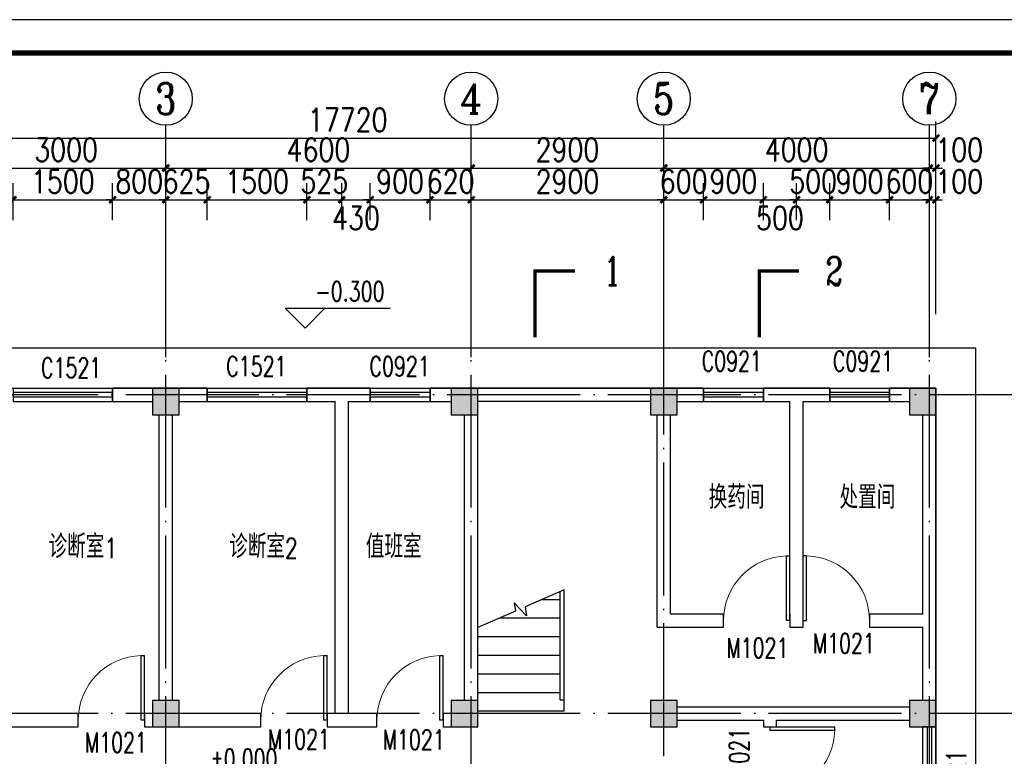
# Model space of a CAD drawing. Extents: x 199962 to 436984, y -16681 to 190402.
# Tile 34 of 36: x 306358 to 321187, y 149254 to 160343. Entities that reach past the tile are written whole.
import ezdxf
from ezdxf.enums import TextEntityAlignment as Align

# ---------------------------------------------------------------- set-up
doc = ezdxf.new("R2010")
doc.units = 0
doc.header["$LTSCALE"] = 1000
doc.header["$MEASUREMENT"] = 0
doc.linetypes.add('DOTE', pattern=[2.42, 2, -0.2, 0.02, -0.2])
for name, color, linetype in [('AXIS', 3, 'Continuous'), ('AXIS_TEXT', 7, 'Continuous'), ('COLUMN', 1, 'Continuous'), ('DIM_ELEV', 3, 'Continuous'), ('DIM_SYMB', 3, 'Continuous'), ('DOTE', 8, 'Continuous'), ('PUB_DIM', 3, 'Continuous'), ('PUB_HATCH', 7, 'Continuous'), ('PUB_TEXT', 7, 'Continuous'), ('STAIR', 7, 'Continuous'), ('WALL', 1, 'Continuous'), ('WINDOW', 4, 'Continuous'), ('WINDOW_TEXT', 7, 'Continuous'), ('图框', 7, 'Continuous'), ('填充', 8, 'Continuous')]:
    doc.layers.add(name, color=color, linetype=linetype)
doc.styles.add('_TCH_AXIS', font='COMPLEX', dxfattribs={"bigfont": 'GBCBIG'})
doc.styles.add('_TCH_DIM', font='SIMPLEX', dxfattribs={"bigfont": 'GBCBIG'})
doc.styles.add('_TCH_LABEL', font='COMPLEX', dxfattribs={"bigfont": 'GBCBIG'})
doc.styles.add('_TCH_WINDOW', font='SIMPLEX', dxfattribs={"bigfont": 'GBCBIG'})
doc.styles.add('_TEL_DIM', font='SIMPLEX', dxfattribs={"width": 0.8, "height": 3.5, "bigfont": 'HZTXT'})
doc.styles.add('COMPLEX', font='COMPLEX')
doc.styles.add('DIM_FONT', font='simplex.shx', dxfattribs={"width": 0.8})
doc.dimstyles.new('_TCH_ARCH&&100', dxfattribs={"dimtxt": 350, "dimasz": 100, "dimexe": 250, "dimexo": 300, "dimgap": 100, "dimtad": 1, "dimdec": 0, "dimzin": 0, "dimdsep": 46, "dimtxsty": 'DIM_FONT', "dimblk": 'ARCHTICK', "dimcen": 0.09, "dimclrt": 7, "dimazin": 2, "dimtfac": 1, "dimtdec": 0, "dimtix": 1, "dimtmove": 2, "dimatfit": 3, "dimfxl": 0, "dimtolj": 1, "dimtzin": 0, "dimarcsym": 0})

# ---------------------------------------------------------------- blocks, each defined once
blk = doc.blocks.new('_ArchTick')
at = {"color": 0, "linetype": 'ByBlock', "const_width": 0.4}
blk.add_lwpolyline([(-0.5, -0.5), (0.5, 0.5)], dxfattribs=at)
blk = doc.blocks.new('*D356')
at = {"layer": 'Defpoints', "color": 0, "transparency": 16777216}
for p in [(320158, 157633), (320058, 157026), (320158, 157026)]:
    blk.add_point(p, dxfattribs=at)
at = {"layer": 'PUB_DIM', "color": 0, "lineweight": -2, "transparency": 16777216}
for p, q in [((320058, 157326), (320058, 157883)), ((320158, 157326), (320158, 157883)), ((320058, 157633), (319958, 157633)), ((320058, 157633), (320158, 157633)), ((320158, 157633), (320258, 157633))]:
    blk.add_line(p, q, dxfattribs=at)
at = {"layer": 'PUB_DIM', "color": 0, "lineweight": -2, "transparency": 16777216, "xscale": 100, "yscale": 100, "zscale": 100}
blk.add_blockref('_ArchTick', (320058, 157633), dxfattribs=at)
at = {"layer": 'PUB_DIM', "color": 0, "lineweight": -2, "transparency": 16777216, "xscale": 100, "yscale": 100, "zscale": 100, "rotation": 180}
blk.add_blockref('_ArchTick', (320158, 157633), dxfattribs=at)
at = {"layer": 'PUB_DIM', "color": 7, "transparency": 16777216, "insert": (320508, 157908), "char_height": 350, "attachment_point": 5, "style": 'DIM_FONT'}
blk.add_mtext('\\A1;100', dxfattribs=at)
blk = doc.blocks.new('*D357')
at = {"layer": 'Defpoints', "color": 0, "transparency": 16777216}
for p in [(320058, 157633), (319458, 157026), (320058, 157026)]:
    blk.add_point(p, dxfattribs=at)
at = {"layer": 'PUB_DIM', "color": 0, "lineweight": -2, "transparency": 16777216}
for p, q in [((319458, 157326), (319458, 157883)), ((320058, 157326), (320058, 157883)), ((319458, 157633), (319358, 157633)), ((319458, 157633), (320058, 157633)), ((320058, 157633), (320158, 157633))]:
    blk.add_line(p, q, dxfattribs=at)
at = {"layer": 'PUB_DIM', "color": 0, "lineweight": -2, "transparency": 16777216, "xscale": 100, "yscale": 100, "zscale": 100}
blk.add_blockref('_ArchTick', (319458, 157633), dxfattribs=at)
at = {"layer": 'PUB_DIM', "color": 0, "lineweight": -2, "transparency": 16777216, "xscale": 100, "yscale": 100, "zscale": 100, "rotation": 180}
blk.add_blockref('_ArchTick', (320058, 157633), dxfattribs=at)
at = {"layer": 'PUB_DIM', "color": 7, "transparency": 16777216, "insert": (319758, 157908), "char_height": 350, "attachment_point": 5, "style": 'DIM_FONT'}
blk.add_mtext('\\A1;600', dxfattribs=at)
blk = doc.blocks.new('*D358')
at = {"layer": 'Defpoints', "color": 0, "transparency": 16777216}
for p in [(319458, 157633), (318558, 157026), (319458, 157026)]:
    blk.add_point(p, dxfattribs=at)
at = {"layer": 'PUB_DIM', "color": 0, "lineweight": -2, "transparency": 16777216}
for p, q in [((318558, 157326), (318558, 157883)), ((319458, 157326), (319458, 157883)), ((318558, 157633), (318458, 157633)), ((318558, 157633), (319458, 157633)), ((319458, 157633), (319558, 157633))]:
    blk.add_line(p, q, dxfattribs=at)
at = {"layer": 'PUB_DIM', "color": 0, "lineweight": -2, "transparency": 16777216, "xscale": 100, "yscale": 100, "zscale": 100}
blk.add_blockref('_ArchTick', (318558, 157633), dxfattribs=at)
at = {"layer": 'PUB_DIM', "color": 0, "lineweight": -2, "transparency": 16777216, "xscale": 100, "yscale": 100, "zscale": 100, "rotation": 180}
blk.add_blockref('_ArchTick', (319458, 157633), dxfattribs=at)
at = {"layer": 'PUB_DIM', "color": 7, "transparency": 16777216, "insert": (319008, 157908), "char_height": 350, "attachment_point": 5, "style": 'DIM_FONT'}
blk.add_mtext('\\A1;900', dxfattribs=at)
blk = doc.blocks.new('*D359')
at = {"layer": 'Defpoints', "color": 0, "transparency": 16777216}
for p in [(318558, 157633), (318058, 157026), (318558, 157026)]:
    blk.add_point(p, dxfattribs=at)
at = {"layer": 'PUB_DIM', "color": 0, "lineweight": -2, "transparency": 16777216}
for p, q in [((318058, 157326), (318058, 157883)), ((318558, 157326), (318558, 157883)), ((318058, 157633), (317958, 157633)), ((318058, 157633), (318558, 157633)), ((318558, 157633), (318658, 157633))]:
    blk.add_line(p, q, dxfattribs=at)
at = {"layer": 'PUB_DIM', "color": 0, "lineweight": -2, "transparency": 16777216, "xscale": 100, "yscale": 100, "zscale": 100}
blk.add_blockref('_ArchTick', (318058, 157633), dxfattribs=at)
at = {"layer": 'PUB_DIM', "color": 0, "lineweight": -2, "transparency": 16777216, "xscale": 100, "yscale": 100, "zscale": 100, "rotation": 180}
blk.add_blockref('_ArchTick', (318558, 157633), dxfattribs=at)
at = {"layer": 'PUB_DIM', "color": 7, "transparency": 16777216, "insert": (318308, 157908), "char_height": 350, "attachment_point": 5, "style": 'DIM_FONT'}
blk.add_mtext('\\A1;500', dxfattribs=at)
blk = doc.blocks.new('*D360')
at = {"layer": 'Defpoints', "color": 0, "transparency": 16777216}
for p in [(318058, 157633), (317558, 157026), (318058, 157026)]:
    blk.add_point(p, dxfattribs=at)
at = {"layer": 'PUB_DIM', "color": 0, "lineweight": -2, "transparency": 16777216}
for p, q in [((317558, 157326), (317558, 157883)), ((318058, 157326), (318058, 157883)), ((317558, 157633), (318058, 157633))]:
    blk.add_line(p, q, dxfattribs=at)
at = {"layer": 'PUB_DIM', "color": 0, "lineweight": -2, "transparency": 16777216, "xscale": 100, "yscale": 100, "zscale": 100, "rotation": 180}
blk.add_blockref('_ArchTick', (317558, 157633), dxfattribs=at)
at = {"layer": 'PUB_DIM', "color": 0, "lineweight": -2, "transparency": 16777216, "xscale": 100, "yscale": 100, "zscale": 100}
blk.add_blockref('_ArchTick', (318058, 157633), dxfattribs=at)
at = {"layer": 'PUB_DIM', "color": 7, "transparency": 16777216, "insert": (317808, 157358), "char_height": 350, "attachment_point": 5, "style": 'DIM_FONT'}
blk.add_mtext('\\A1;500', dxfattribs=at)
blk = doc.blocks.new('*D361')
at = {"layer": 'Defpoints', "color": 0, "transparency": 16777216}
for p in [(317558, 157633), (316658, 157026), (317558, 157026)]:
    blk.add_point(p, dxfattribs=at)
at = {"layer": 'PUB_DIM', "color": 0, "lineweight": -2, "transparency": 16777216}
for p, q in [((316658, 157326), (316658, 157883)), ((317558, 157326), (317558, 157883)), ((316658, 157633), (316558, 157633)), ((316658, 157633), (317558, 157633)), ((317558, 157633), (317658, 157633))]:
    blk.add_line(p, q, dxfattribs=at)
at = {"layer": 'PUB_DIM', "color": 0, "lineweight": -2, "transparency": 16777216, "xscale": 100, "yscale": 100, "zscale": 100}
blk.add_blockref('_ArchTick', (316658, 157633), dxfattribs=at)
at = {"layer": 'PUB_DIM', "color": 0, "lineweight": -2, "transparency": 16777216, "xscale": 100, "yscale": 100, "zscale": 100, "rotation": 180}
blk.add_blockref('_ArchTick', (317558, 157633), dxfattribs=at)
at = {"layer": 'PUB_DIM', "color": 7, "transparency": 16777216, "insert": (317108, 157908), "char_height": 350, "attachment_point": 5, "style": 'DIM_FONT'}
blk.add_mtext('\\A1;900', dxfattribs=at)
blk = doc.blocks.new('*D362')
at = {"layer": 'Defpoints', "color": 0, "transparency": 16777216}
for p in [(316658, 157633), (316058, 157026), (316658, 157026)]:
    blk.add_point(p, dxfattribs=at)
at = {"layer": 'PUB_DIM', "color": 0, "lineweight": -2, "transparency": 16777216}
for p, q in [((316058, 157326), (316058, 157883)), ((316658, 157326), (316658, 157883)), ((316058, 157633), (315958, 157633)), ((316058, 157633), (316658, 157633)), ((316658, 157633), (316758, 157633))]:
    blk.add_line(p, q, dxfattribs=at)
at = {"layer": 'PUB_DIM', "color": 0, "lineweight": -2, "transparency": 16777216, "xscale": 100, "yscale": 100, "zscale": 100}
blk.add_blockref('_ArchTick', (316058, 157633), dxfattribs=at)
at = {"layer": 'PUB_DIM', "color": 0, "lineweight": -2, "transparency": 16777216, "xscale": 100, "yscale": 100, "zscale": 100, "rotation": 180}
blk.add_blockref('_ArchTick', (316658, 157633), dxfattribs=at)
at = {"layer": 'PUB_DIM', "color": 7, "transparency": 16777216, "insert": (316358, 157908), "char_height": 350, "attachment_point": 5, "style": 'DIM_FONT'}
blk.add_mtext('\\A1;600', dxfattribs=at)
blk = doc.blocks.new('*D363')
at = {"layer": 'Defpoints', "color": 0, "transparency": 16777216}
for p in [(316058, 157633), (313158, 157026), (316058, 157026)]:
    blk.add_point(p, dxfattribs=at)
at = {"layer": 'PUB_DIM', "color": 0, "lineweight": -2, "transparency": 16777216}
for p, q in [((313158, 157326), (313158, 157883)), ((316058, 157326), (316058, 157883)), ((313158, 157633), (316058, 157633))]:
    blk.add_line(p, q, dxfattribs=at)
at = {"layer": 'PUB_DIM', "color": 0, "lineweight": -2, "transparency": 16777216, "xscale": 100, "yscale": 100, "zscale": 100, "rotation": 180}
blk.add_blockref('_ArchTick', (313158, 157633), dxfattribs=at)
at = {"layer": 'PUB_DIM', "color": 0, "lineweight": -2, "transparency": 16777216, "xscale": 100, "yscale": 100, "zscale": 100}
blk.add_blockref('_ArchTick', (316058, 157633), dxfattribs=at)
at = {"layer": 'PUB_DIM', "color": 7, "transparency": 16777216, "insert": (314608, 157908), "char_height": 350, "attachment_point": 5, "style": 'DIM_FONT'}
blk.add_mtext('\\A1;2900', dxfattribs=at)
blk = doc.blocks.new('*D364')
at = {"layer": 'Defpoints', "color": 0, "transparency": 16777216}
for p in [(313158, 157633), (312538, 157026), (313158, 157026)]:
    blk.add_point(p, dxfattribs=at)
at = {"layer": 'PUB_DIM', "color": 0, "lineweight": -2, "transparency": 16777216}
for p, q in [((312538, 157326), (312538, 157883)), ((313158, 157326), (313158, 157883)), ((312538, 157633), (312438, 157633)), ((312538, 157633), (313158, 157633)), ((313158, 157633), (313258, 157633))]:
    blk.add_line(p, q, dxfattribs=at)
at = {"layer": 'PUB_DIM', "color": 0, "lineweight": -2, "transparency": 16777216, "xscale": 100, "yscale": 100, "zscale": 100}
blk.add_blockref('_ArchTick', (312538, 157633), dxfattribs=at)
at = {"layer": 'PUB_DIM', "color": 0, "lineweight": -2, "transparency": 16777216, "xscale": 100, "yscale": 100, "zscale": 100, "rotation": 180}
blk.add_blockref('_ArchTick', (313158, 157633), dxfattribs=at)
at = {"layer": 'PUB_DIM', "color": 7, "transparency": 16777216, "insert": (312848, 157908), "char_height": 350, "attachment_point": 5, "style": 'DIM_FONT'}
blk.add_mtext('\\A1;620', dxfattribs=at)
blk = doc.blocks.new('*D365')
at = {"layer": 'Defpoints', "color": 0, "transparency": 16777216}
for p in [(312538, 157633), (311638, 157026), (312538, 157026)]:
    blk.add_point(p, dxfattribs=at)
at = {"layer": 'PUB_DIM', "color": 0, "lineweight": -2, "transparency": 16777216}
for p, q in [((311638, 157326), (311638, 157883)), ((312538, 157326), (312538, 157883)), ((311638, 157633), (311538, 157633)), ((311638, 157633), (312538, 157633)), ((312538, 157633), (312638, 157633))]:
    blk.add_line(p, q, dxfattribs=at)
at = {"layer": 'PUB_DIM', "color": 0, "lineweight": -2, "transparency": 16777216, "xscale": 100, "yscale": 100, "zscale": 100}
blk.add_blockref('_ArchTick', (311638, 157633), dxfattribs=at)
at = {"layer": 'PUB_DIM', "color": 0, "lineweight": -2, "transparency": 16777216, "xscale": 100, "yscale": 100, "zscale": 100, "rotation": 180}
blk.add_blockref('_ArchTick', (312538, 157633), dxfattribs=at)
at = {"layer": 'PUB_DIM', "color": 7, "transparency": 16777216, "insert": (312088, 157908), "char_height": 350, "attachment_point": 5, "style": 'DIM_FONT'}
blk.add_mtext('\\A1;900', dxfattribs=at)
blk = doc.blocks.new('*D366')
at = {"layer": 'Defpoints', "color": 0, "transparency": 16777216}
for p in [(311638, 157633), (311208, 157026), (311638, 157026)]:
    blk.add_point(p, dxfattribs=at)
at = {"layer": 'PUB_DIM', "color": 0, "lineweight": -2, "transparency": 16777216}
for p, q in [((311208, 157326), (311208, 157883)), ((311638, 157326), (311638, 157883)), ((311208, 157633), (311638, 157633))]:
    blk.add_line(p, q, dxfattribs=at)
at = {"layer": 'PUB_DIM', "color": 0, "lineweight": -2, "transparency": 16777216, "xscale": 100, "yscale": 100, "zscale": 100, "rotation": 180}
blk.add_blockref('_ArchTick', (311208, 157633), dxfattribs=at)
at = {"layer": 'PUB_DIM', "color": 0, "lineweight": -2, "transparency": 16777216, "xscale": 100, "yscale": 100, "zscale": 100}
blk.add_blockref('_ArchTick', (311638, 157633), dxfattribs=at)
at = {"layer": 'PUB_DIM', "color": 7, "transparency": 16777216, "insert": (311423, 157358), "char_height": 350, "attachment_point": 5, "style": 'DIM_FONT'}
blk.add_mtext('\\A1;430', dxfattribs=at)
blk = doc.blocks.new('*D367')
at = {"layer": 'Defpoints', "color": 0, "transparency": 16777216}
for p in [(311208, 157633), (310683, 157026), (311208, 157026)]:
    blk.add_point(p, dxfattribs=at)
at = {"layer": 'PUB_DIM', "color": 0, "lineweight": -2, "transparency": 16777216}
for p, q in [((310683, 157326), (310683, 157883)), ((311208, 157326), (311208, 157883)), ((310683, 157633), (310583, 157633)), ((310683, 157633), (311208, 157633)), ((311208, 157633), (311308, 157633))]:
    blk.add_line(p, q, dxfattribs=at)
at = {"layer": 'PUB_DIM', "color": 0, "lineweight": -2, "transparency": 16777216, "xscale": 100, "yscale": 100, "zscale": 100}
blk.add_blockref('_ArchTick', (310683, 157633), dxfattribs=at)
at = {"layer": 'PUB_DIM', "color": 0, "lineweight": -2, "transparency": 16777216, "xscale": 100, "yscale": 100, "zscale": 100, "rotation": 180}
blk.add_blockref('_ArchTick', (311208, 157633), dxfattribs=at)
at = {"layer": 'PUB_DIM', "color": 7, "transparency": 16777216, "insert": (310946, 157908), "char_height": 350, "attachment_point": 5, "style": 'DIM_FONT'}
blk.add_mtext('\\A1;525', dxfattribs=at)
blk = doc.blocks.new('*D368')
at = {"layer": 'Defpoints', "color": 0, "transparency": 16777216}
for p in [(310683, 157633), (309183, 157026), (310683, 157026)]:
    blk.add_point(p, dxfattribs=at)
at = {"layer": 'PUB_DIM', "color": 0, "lineweight": -2, "transparency": 16777216}
for p, q in [((309183, 157326), (309183, 157883)), ((310683, 157326), (310683, 157883)), ((309183, 157633), (310683, 157633))]:
    blk.add_line(p, q, dxfattribs=at)
at = {"layer": 'PUB_DIM', "color": 0, "lineweight": -2, "transparency": 16777216, "xscale": 100, "yscale": 100, "zscale": 100, "rotation": 180}
blk.add_blockref('_ArchTick', (309183, 157633), dxfattribs=at)
at = {"layer": 'PUB_DIM', "color": 0, "lineweight": -2, "transparency": 16777216, "xscale": 100, "yscale": 100, "zscale": 100}
blk.add_blockref('_ArchTick', (310683, 157633), dxfattribs=at)
at = {"layer": 'PUB_DIM', "color": 7, "transparency": 16777216, "insert": (309933, 157908), "char_height": 350, "attachment_point": 5, "style": 'DIM_FONT'}
blk.add_mtext('\\A1;1500', dxfattribs=at)
blk = doc.blocks.new('*D369')
at = {"layer": 'Defpoints', "color": 0, "transparency": 16777216}
for p in [(309183, 157633), (308558, 157026), (309183, 157026)]:
    blk.add_point(p, dxfattribs=at)
at = {"layer": 'PUB_DIM', "color": 0, "lineweight": -2, "transparency": 16777216}
for p, q in [((308558, 157326), (308558, 157883)), ((309183, 157326), (309183, 157883)), ((308558, 157633), (308458, 157633)), ((308558, 157633), (309183, 157633)), ((309183, 157633), (309283, 157633))]:
    blk.add_line(p, q, dxfattribs=at)
at = {"layer": 'PUB_DIM', "color": 0, "lineweight": -2, "transparency": 16777216, "xscale": 100, "yscale": 100, "zscale": 100}
blk.add_blockref('_ArchTick', (308558, 157633), dxfattribs=at)
at = {"layer": 'PUB_DIM', "color": 0, "lineweight": -2, "transparency": 16777216, "xscale": 100, "yscale": 100, "zscale": 100, "rotation": 180}
blk.add_blockref('_ArchTick', (309183, 157633), dxfattribs=at)
at = {"layer": 'PUB_DIM', "color": 7, "transparency": 16777216, "insert": (308871, 157908), "char_height": 350, "attachment_point": 5, "style": 'DIM_FONT'}
blk.add_mtext('\\A1;625', dxfattribs=at)
blk = doc.blocks.new('*D370')
at = {"layer": 'Defpoints', "color": 0, "transparency": 16777216}
for p in [(308558, 157633), (307758, 157026), (308558, 157026)]:
    blk.add_point(p, dxfattribs=at)
at = {"layer": 'PUB_DIM', "color": 0, "lineweight": -2, "transparency": 16777216}
for p, q in [((307758, 157326), (307758, 157883)), ((308558, 157326), (308558, 157883)), ((307758, 157633), (307658, 157633)), ((307758, 157633), (308558, 157633)), ((308558, 157633), (308658, 157633))]:
    blk.add_line(p, q, dxfattribs=at)
at = {"layer": 'PUB_DIM', "color": 0, "lineweight": -2, "transparency": 16777216, "xscale": 100, "yscale": 100, "zscale": 100}
blk.add_blockref('_ArchTick', (307758, 157633), dxfattribs=at)
at = {"layer": 'PUB_DIM', "color": 0, "lineweight": -2, "transparency": 16777216, "xscale": 100, "yscale": 100, "zscale": 100, "rotation": 180}
blk.add_blockref('_ArchTick', (308558, 157633), dxfattribs=at)
at = {"layer": 'PUB_DIM', "color": 7, "transparency": 16777216, "insert": (308158, 157908), "char_height": 350, "attachment_point": 5, "style": 'DIM_FONT'}
blk.add_mtext('\\A1;800', dxfattribs=at)
blk = doc.blocks.new('*D371')
at = {"layer": 'Defpoints', "color": 0, "transparency": 16777216}
for p in [(307758, 157633), (306258, 157026), (307758, 157026)]:
    blk.add_point(p, dxfattribs=at)
at = {"layer": 'PUB_DIM', "color": 0, "lineweight": -2, "transparency": 16777216}
for p, q in [((306258, 157326), (306258, 157883)), ((307758, 157326), (307758, 157883)), ((306258, 157633), (307758, 157633))]:
    blk.add_line(p, q, dxfattribs=at)
at = {"layer": 'PUB_DIM', "color": 0, "lineweight": -2, "transparency": 16777216, "xscale": 100, "yscale": 100, "zscale": 100, "rotation": 180}
blk.add_blockref('_ArchTick', (306258, 157633), dxfattribs=at)
at = {"layer": 'PUB_DIM', "color": 0, "lineweight": -2, "transparency": 16777216, "xscale": 100, "yscale": 100, "zscale": 100}
blk.add_blockref('_ArchTick', (307758, 157633), dxfattribs=at)
at = {"layer": 'PUB_DIM', "color": 7, "transparency": 16777216, "insert": (307008, 157908), "char_height": 350, "attachment_point": 5, "style": 'DIM_FONT'}
blk.add_mtext('\\A1;1500', dxfattribs=at)
blk = doc.blocks.new('*D415')
at = {"layer": 'AXIS', "color": 0, "lineweight": -2, "transparency": 16777216}
for p, q in [((305558, 155910), (305558, 158360)), ((308558, 155910), (308558, 158360)), ((305558, 158110), (308558, 158110))]:
    blk.add_line(p, q, dxfattribs=at)
at = {"layer": 'Defpoints', "color": 0, "transparency": 16777216}
for p in [(308558, 158110), (305558, 155610), (308558, 155610)]:
    blk.add_point(p, dxfattribs=at)
at = {"layer": 'AXIS', "color": 0, "lineweight": -2, "transparency": 16777216, "xscale": 100, "yscale": 100, "zscale": 100, "rotation": 180}
blk.add_blockref('_ArchTick', (305558, 158110), dxfattribs=at)
at = {"layer": 'AXIS', "color": 0, "lineweight": -2, "transparency": 16777216, "xscale": 100, "yscale": 100, "zscale": 100}
blk.add_blockref('_ArchTick', (308558, 158110), dxfattribs=at)
at = {"layer": 'AXIS', "color": 7, "transparency": 16777216, "insert": (307058, 158385), "char_height": 350, "attachment_point": 5, "style": 'DIM_FONT'}
blk.add_mtext('\\A1;3000', dxfattribs=at)
blk = doc.blocks.new('*D416')
at = {"layer": 'AXIS', "color": 0, "lineweight": -2, "transparency": 16777216}
for p, q in [((308558, 155910), (308558, 158360)), ((313158, 155910), (313158, 158360)), ((308558, 158110), (313158, 158110))]:
    blk.add_line(p, q, dxfattribs=at)
at = {"layer": 'Defpoints', "color": 0, "transparency": 16777216}
for p in [(313158, 158110), (308558, 155610), (313158, 155610)]:
    blk.add_point(p, dxfattribs=at)
at = {"layer": 'AXIS', "color": 0, "lineweight": -2, "transparency": 16777216, "xscale": 100, "yscale": 100, "zscale": 100, "rotation": 180}
blk.add_blockref('_ArchTick', (308558, 158110), dxfattribs=at)
at = {"layer": 'AXIS', "color": 0, "lineweight": -2, "transparency": 16777216, "xscale": 100, "yscale": 100, "zscale": 100}
blk.add_blockref('_ArchTick', (313158, 158110), dxfattribs=at)
at = {"layer": 'AXIS', "color": 7, "transparency": 16777216, "insert": (310858, 158385), "char_height": 350, "attachment_point": 5, "style": 'DIM_FONT'}
blk.add_mtext('\\A1;4600', dxfattribs=at)
blk = doc.blocks.new('*D417')
at = {"layer": 'AXIS', "color": 0, "lineweight": -2, "transparency": 16777216}
for p, q in [((313158, 155910), (313158, 158360)), ((316058, 155910), (316058, 158360)), ((313158, 158110), (316058, 158110))]:
    blk.add_line(p, q, dxfattribs=at)
at = {"layer": 'Defpoints', "color": 0, "transparency": 16777216}
for p in [(316058, 158110), (313158, 155610), (316058, 155610)]:
    blk.add_point(p, dxfattribs=at)
at = {"layer": 'AXIS', "color": 0, "lineweight": -2, "transparency": 16777216, "xscale": 100, "yscale": 100, "zscale": 100, "rotation": 180}
blk.add_blockref('_ArchTick', (313158, 158110), dxfattribs=at)
at = {"layer": 'AXIS', "color": 0, "lineweight": -2, "transparency": 16777216, "xscale": 100, "yscale": 100, "zscale": 100}
blk.add_blockref('_ArchTick', (316058, 158110), dxfattribs=at)
at = {"layer": 'AXIS', "color": 7, "transparency": 16777216, "insert": (314608, 158385), "char_height": 350, "attachment_point": 5, "style": 'DIM_FONT'}
blk.add_mtext('\\A1;2900', dxfattribs=at)
blk = doc.blocks.new('*D418')
at = {"layer": 'AXIS', "color": 0, "lineweight": -2, "transparency": 16777216}
for p, q in [((316058, 155910), (316058, 158360)), ((320058, 155910), (320058, 158360)), ((316058, 158110), (320058, 158110))]:
    blk.add_line(p, q, dxfattribs=at)
at = {"layer": 'Defpoints', "color": 0, "transparency": 16777216}
for p in [(320058, 158110), (316058, 155610), (320058, 155610)]:
    blk.add_point(p, dxfattribs=at)
at = {"layer": 'AXIS', "color": 0, "lineweight": -2, "transparency": 16777216, "xscale": 100, "yscale": 100, "zscale": 100, "rotation": 180}
blk.add_blockref('_ArchTick', (316058, 158110), dxfattribs=at)
at = {"layer": 'AXIS', "color": 0, "lineweight": -2, "transparency": 16777216, "xscale": 100, "yscale": 100, "zscale": 100}
blk.add_blockref('_ArchTick', (320058, 158110), dxfattribs=at)
at = {"layer": 'AXIS', "color": 7, "transparency": 16777216, "insert": (318058, 158385), "char_height": 350, "attachment_point": 5, "style": 'DIM_FONT'}
blk.add_mtext('\\A1;4000', dxfattribs=at)
blk = doc.blocks.new('*D419')
at = {"layer": 'AXIS', "color": 0, "lineweight": -2, "transparency": 16777216}
for p, q in [((320058, 155910), (320058, 158360)), ((320158, 155910), (320158, 158360)), ((320058, 158110), (319958, 158110)), ((320058, 158110), (320158, 158110)), ((320158, 158110), (320258, 158110))]:
    blk.add_line(p, q, dxfattribs=at)
at = {"layer": 'Defpoints', "color": 0, "transparency": 16777216}
for p in [(320158, 158110), (320058, 155610), (320158, 155610)]:
    blk.add_point(p, dxfattribs=at)
at = {"layer": 'AXIS', "color": 0, "lineweight": -2, "transparency": 16777216, "xscale": 100, "yscale": 100, "zscale": 100}
blk.add_blockref('_ArchTick', (320058, 158110), dxfattribs=at)
at = {"layer": 'AXIS', "color": 0, "lineweight": -2, "transparency": 16777216, "xscale": 100, "yscale": 100, "zscale": 100, "rotation": 180}
blk.add_blockref('_ArchTick', (320158, 158110), dxfattribs=at)
at = {"layer": 'AXIS', "color": 7, "transparency": 16777216, "insert": (320508, 158385), "char_height": 350, "attachment_point": 5, "style": 'DIM_FONT'}
blk.add_mtext('\\A1;100', dxfattribs=at)
blk = doc.blocks.new('*D420')
at = {"layer": 'AXIS', "color": 0, "lineweight": -2, "transparency": 16777216}
for p, q in [((302438, 156810), (302438, 158811)), ((320158, 156810), (320158, 158811)), ((302438, 158561), (320158, 158561))]:
    blk.add_line(p, q, dxfattribs=at)
at = {"layer": 'Defpoints', "color": 0, "transparency": 16777216}
for p in [(320158, 158561), (302438, 156510), (320158, 156510)]:
    blk.add_point(p, dxfattribs=at)
at = {"layer": 'AXIS', "color": 0, "lineweight": -2, "transparency": 16777216, "xscale": 100, "yscale": 100, "zscale": 100, "rotation": 180}
blk.add_blockref('_ArchTick', (302438, 158561), dxfattribs=at)
at = {"layer": 'AXIS', "color": 0, "lineweight": -2, "transparency": 16777216, "xscale": 100, "yscale": 100, "zscale": 100}
blk.add_blockref('_ArchTick', (320158, 158561), dxfattribs=at)
at = {"layer": 'AXIS', "color": 7, "transparency": 16777216, "insert": (311298, 158836), "char_height": 350, "attachment_point": 5, "style": 'DIM_FONT'}
blk.add_mtext('\\A1;17720', dxfattribs=at)
blk = doc.blocks.new('$WINLIB2D$00000001')
for p, q in [((-0.5, 0.5), (0.5, 0.5)), ((-0.5, 0.5), (-0.5, -0.5)), ((0.5, -0.5), (0.5, 0.5)), ((0.5, 0.1667), (-0.5, 0.1667)), ((0.5, -0.1667), (-0.5, -0.1667)), ((-0.5, -0.5), (0.5, -0.5))]:
    blk.add_line(p, q)
blk = doc.blocks.new('_FZH')
blk.add_lwpolyline([(-0.5, -0.5), (0.5, -0.5), (0.5, 0.5), (-0.5, 0.5)], close=True)
at = {"layer": 'PUB_HATCH'}
blk.add_solid([(-0.5, -0.5), (0.5, -0.5), (-0.5, 0.5), (0.5, 0.5)], dxfattribs=at)
blk = doc.blocks.new('$DorLib2D$00000001')
for p, q in [((0.45, 0.975), (0.5, 0.975)), ((0.45, 0), (0.45, 0.975)), ((0.5, 0), (0.5, 0.975)), ((0.5, 0), (0.45, 0))]:
    blk.add_line(p, q)
at = {"lineweight": 13}
blk.add_arc((0.475, 0), 0.975, 91.4693, 180, dxfattribs=at)
blk = doc.blocks.new('_AXISO')
blk.add_circle((0, 0), 0.5)
at = {"layer": 'AXIS_TEXT', "style": 'COMPLEX', "width": 1.041667}
blk.add_attdef('A', text='', height=0.56, dxfattribs=at).set_placement((-0.25, -0.28), (0.25, -0.28), align=Align.FIT)

msp = doc.modelspace()

# ---------------------------------------------------------------- linework, layer by layer
at = {"color": 32}
msp.add_lwpolyline([(316158.1, 144296.5), (316358.1, 144296.5), (316358.1, 144296.5), (320758.1, 144296.5), (320758.1, 155396.5), (301858.1, 155396.5), (301858.1, 150396.5)], dxfattribs=at)
at = {"layer": 'AXIS'}
for p, q in [((308558.1, 155262.2), (308558.1, 158754.2)), ((313158.1, 155262.2), (313158.1, 158754.2)), ((316058.1, 155262.2), (316058.1, 158754.2)), ((320058.1, 155262.2), (320058.1, 158754.2))]:
    msp.add_line(p, q, dxfattribs=at)
at = {"layer": 'DIM_ELEV'}
for p, q in [((310655.6, 155701), (310355.6, 156001)), ((310355.6, 156001), (311938.9, 156001)), ((310655.6, 155701), (310955.6, 156001))]:
    msp.add_line(p, q, dxfattribs=at)
at = {"layer": 'DIM_SYMB', "const_width": 50}
for points in [[(314719.7, 156559.8), (314119.7, 156559.8), (314119.7, 155559.8)], [(318095.5, 156559.8), (317495.5, 156559.8), (317495.5, 155559.8)]]:
    msp.add_lwpolyline(points, dxfattribs=at)
at = {"layer": 'DIM_SYMB'}
msp.add_lwpolyline([(313933.1, 149370.6, 0, 0, 0), (313933.1, 150802.9, 80, 0, 0), (313933.1, 151102.9, 0, 0, 0)], format="xyseb", dxfattribs=at)
at = {"layer": 'DOTE', "linetype": 'DOTE'}
for p, q in [((308558.1, 143318.1), (308558.1, 155262.2)), ((313158.1, 143318.1), (313158.1, 155262.2)), ((316058.1, 141996.5), (316058.1, 155262.2)), ((320058.1, 143318.1), (320058.1, 155262.2)), ((322058.1, 154696.5), (300743.9, 154696.5)), ((322058.1, 149896.5), (300743.9, 149896.5))]:
    msp.add_line(p, q, dxfattribs=at)
at = {"layer": 'STAIR'}
for p, q in [((314558.1, 151762), (313972.1, 151504.6)), ((314498.1, 150106.5), (314498.1, 151735.6)), ((314558.1, 150106.5), (314558.1, 151762)), ((314558.1, 150106.5), (314558.1, 151762)), ((313992.5, 151371.1), (313806.7, 151565.6)), ((313806.7, 151565.6), (313825.8, 151440.4)), ((314226.8, 151616.5), (314498.1, 151616.5)), ((313825.8, 151440.4), (313258.1, 151191)), ((313972.1, 151504.6), (313992.5, 151371.1)), ((313589.3, 151336.5), (314498.1, 151336.5)), ((313258.1, 150096.5), (313258.1, 151191)), ((313258.1, 151056.5), (314498.1, 151056.5)), ((313258.1, 150776.5), (314498.1, 150776.5)), ((313258.1, 150496.5), (314498.1, 150496.5)), ((313258.1, 150216.5), (314498.1, 150216.5)), ((314498.1, 150106.5), (314558.1, 150106.5)), ((314558.1, 149936.5), (314558.1, 150106.5)), ((313258.1, 149936.5), (314558.1, 149936.5))]:
    msp.add_line(p, q, dxfattribs=at)
at = {"layer": 'WALL'}
for p, q in [((308358.1, 154796.5), (307758.1, 154796.5)), ((307758.1, 154796.5), (307758.1, 154596.5)), ((309183.1, 154796.5), (308758.1, 154796.5)), ((309183.1, 154596.5), (309183.1, 154796.5)), ((311208.1, 154796.5), (310683.1, 154796.5)), ((310683.1, 154796.5), (310683.1, 154596.5)), ((311638.1, 154796.5), (311208.1, 154796.5)), ((311638.1, 154596.5), (311638.1, 154796.5)), ((312858.1, 154796.5), (312538.1, 154796.5)), ((312538.1, 154796.5), (312538.1, 154596.5)), ((315858.1, 154796.5), (313258.1, 154796.5)), ((316658.1, 154796.5), (316258.1, 154796.5)), ((316658.1, 154596.5), (316658.1, 154796.5)), ((318058.1, 154796.5), (317558.1, 154796.5)), ((317558.1, 154796.5), (317558.1, 154596.5)), ((318558.1, 154796.5), (318058.1, 154796.5)), ((318558.1, 154596.5), (318558.1, 154796.5)), ((319758.1, 154796.5), (319458.1, 154796.5)), ((319458.1, 154796.5), (319458.1, 154596.5)), ((307758.1, 154596.5), (308358.1, 154596.5)), ((308758.1, 154596.5), (309183.1, 154596.5)), ((310683.1, 154596.5), (311108.1, 154596.5)), ((311108.1, 149896.5), (311108.1, 154596.5)), ((311308.1, 154596.5), (311638.1, 154596.5)), ((311308.1, 149896.5), (311308.1, 154596.5)), ((312538.1, 154596.5), (312858.1, 154596.5)), ((315858.1, 154596.5), (313258.1, 154596.5)), ((316258.1, 154596.5), (316658.1, 154596.5)), ((317558.1, 154596.5), (317958.1, 154596.5)), ((317958.1, 151396.5), (317958.1, 154596.5)), ((318158.1, 154596.5), (318558.1, 154596.5)), ((318158.1, 151396.5), (318158.1, 154596.5)), ((319458.1, 154596.5), (319758.1, 154596.5)), ((308458.1, 150096.5), (308458.1, 154396.5)), ((308658.1, 150096.5), (308658.1, 154396.5)), ((313058.1, 150096.5), (313058.1, 154396.5)), ((313258.1, 150096.5), (313258.1, 154396.5)), ((315958.1, 151196.5), (315958.1, 154396.5)), ((316158.1, 151396.5), (316158.1, 154396.5)), ((319958.1, 151396.5), (319958.1, 154396.5)), ((320158.1, 151296.5), (320158.1, 154396.5)), ((316958.1, 151396.5), (316158.1, 151396.5)), ((316958.1, 151196.5), (316958.1, 151396.5)), ((317958.1, 151396.5), (317958.1, 151196.5)), ((318158.1, 151196.5), (318158.1, 151396.5)), ((319958.1, 151396.5), (319158.1, 151396.5)), ((319158.1, 151396.5), (319158.1, 151196.5)), ((320158.1, 150096.5), (320158.1, 151296.5)), ((315958.1, 151196.5), (316958.1, 151196.5)), ((317958.1, 151196.5), (318058.1, 151196.5)), ((318058.1, 151196.5), (318158.1, 151196.5)), ((319158.1, 151196.5), (319958.1, 151196.5)), ((319958.1, 150096.5), (319958.1, 151196.5)), ((316258.1, 149996.5), (317658.1, 149996.5)), ((317658.1, 149996.5), (319758.1, 149996.5)), ((307238.1, 149896.5), (305658.1, 149896.5)), ((307238.1, 149696.5), (307238.1, 149896.5)), ((308358.1, 149896.5), (308238.1, 149896.5)), ((308238.1, 149896.5), (308238.1, 149696.5)), ((309988.1, 149896.5), (308758.1, 149896.5)), ((309988.1, 149696.5), (309988.1, 149896.5)), ((311108.1, 149896.5), (310988.1, 149896.5)), ((310988.1, 149896.5), (310988.1, 149696.5)), ((311738.1, 149896.5), (311308.1, 149896.5)), ((311738.1, 149696.5), (311738.1, 149896.5)), ((312858.1, 149896.5), (312738.1, 149896.5)), ((312738.1, 149896.5), (312738.1, 149696.5)), ((316258.1, 149796.5), (317558.1, 149796.5)), ((317558.1, 149796.5), (317558.1, 149696.5)), ((317758.1, 149696.5), (317758.1, 149796.5)), ((317758.1, 149796.5), (319758.1, 149796.5)), ((305558.1, 149696.5), (307238.1, 149696.5)), ((308238.1, 149696.5), (308358.1, 149696.5)), ((308758.1, 149696.5), (309988.1, 149696.5)), ((310988.1, 149696.5), (311208.1, 149696.5)), ((311208.1, 149696.5), (311738.1, 149696.5)), ((312738.1, 149696.5), (312858.1, 149696.5)), ((317558.1, 149696.5), (317758.1, 149696.5))]:
    msp.add_line(p, q, dxfattribs=at)
at = {"layer": '图框', "color": 4}
msp.add_lwpolyline([(332501.3, 160343.4), (290501.3, 160343.4), (290501.3, 130643.4), (332501.3, 130643.4)], close=True, dxfattribs=at)
at = {"layer": '图框', "color": 4, "const_width": 80}
msp.add_lwpolyline([(293001.3, 131143.4), (332001.3, 131143.4), (332001.3, 159843.4), (293001.3, 159843.4)], close=True, dxfattribs=at)
at = {"layer": '填充'}
msp.add_lwpolyline([(302458.1, 154796.5), (320158.1, 154796.5), (320158.1, 144896.5), (316158.1, 144896.5)], dxfattribs=at)

# ---------------------------------------------------------------- block references
at = {"layer": 'AXIS'}
ref = msp.add_blockref('_AXISO', (308558.1, 159154.2), dxfattribs=dict(at, xscale=800, yscale=800, zscale=800))
ref.add_attrib('A', '3', dxfattribs={"layer": 'AXIS_TEXT', "height": 465.9, "style": '_TCH_AXIS'}).set_placement((308402.8, 158921.3), (308713.4, 158921.3), align=Align.FIT)
ref = msp.add_blockref('_AXISO', (313158.1, 159154.2), dxfattribs=dict(at, xscale=800, yscale=800, zscale=800))
ref.add_attrib('A', '4', dxfattribs={"layer": 'AXIS_TEXT', "height": 445.4, "style": '_TCH_AXIS'}).set_placement((312988.4, 158931.5), (313327.8, 158931.5), align=Align.FIT)
ref = msp.add_blockref('_AXISO', (316058.1, 159154.2), dxfattribs=dict(at, xscale=800, yscale=800, zscale=800))
ref.add_attrib('A', '5', dxfattribs={"layer": 'AXIS_TEXT', "height": 465.9, "style": '_TCH_AXIS'}).set_placement((315902.8, 158921.3), (316213.4, 158921.3), align=Align.FIT)
ref = msp.add_blockref('_AXISO', (320058.1, 159154.2), dxfattribs=dict(at, xscale=800, yscale=800, zscale=800))
ref.add_attrib('A', '7', dxfattribs={"layer": 'AXIS_TEXT', "height": 465.9, "style": '_TCH_AXIS'}).set_placement((319902.8, 158921.3), (320213.4, 158921.3), align=Align.FIT)
at = {"layer": 'COLUMN', "xscale": 400, "yscale": 400, "zscale": 400, "rotation": 90}
for p in [(308558.1, 154596.5), (313058.1, 154596.5), (316058.1, 154596.5), (319958.1, 154596.5), (308558.1, 149896.5), (313058.1, 149896.5), (316058.1, 149896.5), (319958.1, 149896.5)]:
    msp.add_blockref('_FZH', p, dxfattribs=at)
at = {"layer": 'WINDOW'}
ref = msp.add_blockref('$WINLIB2D$00000001', (309933.1, 154696.5), dxfattribs=dict(at, xscale=-1500, yscale=-200, zscale=-1500, rotation=179.9999999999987))
ref.add_attrib('A', 'C1521', (309468.1, 154975.4), dxfattribs={"layer": 'WINDOW_TEXT', "height": 297.5, "rotation": 360, "style": '_TCH_WINDOW', "width": 0.705882})
ref = msp.add_blockref('$WINLIB2D$00000001', (312088.1, 154696.5), dxfattribs=dict(at, xscale=-900, yscale=-200, zscale=-900, rotation=180.0000000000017))
ref.add_attrib('A', 'C0921', (311625, 154975.4), dxfattribs={"layer": 'WINDOW_TEXT', "height": 297.5, "style": '_TCH_WINDOW', "width": 0.705882})
ref = msp.add_blockref('$WINLIB2D$00000001', (317108.1, 154696.5), dxfattribs=dict(at, xscale=-900, yscale=-200, zscale=-900, rotation=180.0000000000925))
ref.add_attrib('A', 'C0921', (316628.7, 155054.4), dxfattribs={"layer": 'WINDOW_TEXT', "height": 297.5, "style": '_TCH_WINDOW', "width": 0.705882})
ref = msp.add_blockref('$WINLIB2D$00000001', (319008.1, 154696.5), dxfattribs=dict(at, xscale=-900, yscale=-200, zscale=-900, rotation=180.0000000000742))
ref.add_attrib('A', 'C0921', (318604.9, 155053.5), dxfattribs={"layer": 'WINDOW_TEXT', "height": 297.5, "style": '_TCH_WINDOW', "width": 0.705882})
ref = msp.add_blockref('$WINLIB2D$00000001', (307008.1, 154696.5), dxfattribs=dict(at, xscale=-1500, yscale=-200, zscale=-1500, rotation=179.9999999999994))
ref.add_attrib('A', 'C1521', (306679, 154953.7), dxfattribs={"layer": 'WINDOW_TEXT', "height": 297.5, "rotation": 360, "style": '_TCH_WINDOW', "width": 0.705882})
ref = msp.add_blockref('$DorLib2D$00000001', (317458.1, 151296.5), dxfattribs=dict(at, xscale=1000, yscale=1000, zscale=1000))
ref.add_attrib('A', 'M1021', (316999.8, 150737.7), dxfattribs={"layer": 'WINDOW_TEXT', "height": 297.5, "style": '_TCH_WINDOW', "width": 0.705882})
ref = msp.add_blockref('$DorLib2D$00000001', (318658.1, 151296.5), dxfattribs=dict(at, xscale=-1000, yscale=1000, zscale=-1000))
ref.add_attrib('A', 'M1021', (318302.4, 150806.2), dxfattribs={"layer": 'WINDOW_TEXT', "height": 297.5, "style": '_TCH_WINDOW', "width": 0.705882})
ref = msp.add_blockref('$DorLib2D$00000001', (307738.1, 149796.5), dxfattribs=dict(at, xscale=1000, yscale=1000, zscale=1000))
ref.add_attrib('A', 'M1021', (307338.9, 149313.3), dxfattribs={"layer": 'WINDOW_TEXT', "height": 297.5, "style": '_TCH_WINDOW', "width": 0.705882})
ref = msp.add_blockref('$DorLib2D$00000001', (310488.1, 149796.5), dxfattribs=dict(at, xscale=1000, yscale=1000, zscale=1000, rotation=359.9999999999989))
ref.add_attrib('A', 'M1021', (310095.5, 149362.2), dxfattribs={"layer": 'WINDOW_TEXT', "height": 297.5, "style": '_TCH_WINDOW', "width": 0.705882})
ref = msp.add_blockref('$DorLib2D$00000001', (312238.1, 149796.5), dxfattribs=dict(at, xscale=-1000, yscale=-1000, zscale=-1000, rotation=180))
ref.add_attrib('A', 'M1021', (311823.9, 149354.4), dxfattribs={"layer": 'WINDOW_TEXT', "height": 297.5, "style": '_TCH_WINDOW', "width": 0.705882})
ref = msp.add_blockref('$DorLib2D$00000001', (317658.1, 149196.5), dxfattribs=dict(at, xscale=1000, yscale=-1000, zscale=1000, rotation=90))
ref.add_attrib('A', 'M1021', (317343.3, 148748.2), dxfattribs={"layer": 'WINDOW_TEXT', "height": 297.5, "rotation": 90, "style": '_TCH_WINDOW', "width": 0.705882})
ref = msp.add_blockref('$WINLIB2D$00000001', (320058.1, 148946.5), dxfattribs=dict(at, xscale=1500, yscale=200, zscale=1500, rotation=90))
ref.add_attrib('A', 'C1521', (320614.9, 148439.6), dxfattribs={"layer": 'WINDOW_TEXT', "height": 297.5, "rotation": 90, "style": '_TCH_WINDOW', "width": 0.705882})

# ---------------------------------------------------------------- texts
at = {"layer": 'PUB_TEXT'}
for s, height, style, width, p in [('1', 425, '_TCH_LABEL', 0.705882, (315155.4, 156347.3)), ('2', 425, '_TCH_LABEL', 0.705882, (318495.5, 156347.3)), ('-0.300', 297.5, '_TCH_DIM', 0.705882, (310808.9, 156106)), ('换药间', 350, '_TEL_DIM', 0.8, (316734.9, 152980.9)), ('处置间', 350, '_TEL_DIM', 0.8, (318705.6, 152980.2)), ('诊断室', 350, '_TEL_DIM', 0.8, (306793.8, 152238.6)), ('诊断室', 350, '_TEL_DIM', 0.8, (309513.6, 152238.6)), ('值班室', 350, '_TEL_DIM', 0.8, (311571.3, 152238.6)), ('1', 297.5, '_TEL_DIM', 0.752941, (307633.8, 152238.6)), ('2', 297.5, '_TEL_DIM', 0.752941, (310353.6, 152238.6)), ('%%P0.000', 297.5, '_TCH_DIM', 0.705882, (309232.7, 149065.9))]:
    msp.add_text(s, height=height, dxfattribs=dict(at, style=style, width=width)).set_placement(p)

# ---------------------------------------------------------------- dimensions: what is measured, and where the dimension line sits
at = {"layer": 'AXIS'}
for p1, p2, distance, picture, middle in [((302438.1, 156510), (320158.1, 156510), 2051.3, '*D420', (311298.1, 158836.3)), ((305558.1, 155609.9), (308558.1, 155609.9), 2500, '*D415', (307058.1, 158384.9)), ((308558.1, 155609.9), (313158.1, 155609.9), 2500, '*D416', (310858.1, 158384.9)), ((313158.1, 155609.9), (316058.1, 155609.9), 2500, '*D417', (314608.1, 158384.9)), ((316058.1, 155609.9), (320058.1, 155609.9), 2500, '*D418', (318058.1, 158384.9))]:
    dim = msp.add_aligned_dim(p1=p1, p2=p2, distance=distance, dimstyle='_TCH_ARCH&&100', dxfattribs=at)
    dim.commit()
    dim.dimension.update_dxf_attribs({"geometry": picture, "text_midpoint": middle})
dim = msp.add_linear_dim(base=(320158.1, 158109.9), p1=(320058.1, 155609.9), p2=(320158.1, 155609.9), angle=0, dimstyle='_TCH_ARCH&&100', dxfattribs=at)
dim.commit()
dim.dimension.update_dxf_attribs({"geometry": '*D419', "text_midpoint": (320508.1, 158384.9), "dimtype": 129})
at = {"layer": 'PUB_DIM'}
for p1, p2, picture, middle in [((306258.1, 157025.7), (307758.1, 157025.7), '*D371', (307008.1, 157908)), ((307758.1, 157025.7), (308558.1, 157025.7), '*D370', (308158.1, 157908)), ((308558.1, 157025.7), (309183.1, 157025.7), '*D369', (308870.6, 157908)), ((309183.1, 157025.7), (310683.1, 157025.7), '*D368', (309933.1, 157908)), ((310683.1, 157025.7), (311208.1, 157025.7), '*D367', (310945.6, 157908)), ((311638.1, 157025.7), (312538.1, 157025.7), '*D365', (312088.1, 157908)), ((312538.1, 157025.7), (313158.1, 157025.7), '*D364', (312848.1, 157908)), ((313158.1, 157025.7), (316058.1, 157025.7), '*D363', (314608.1, 157908)), ((316058.1, 157025.7), (316658.1, 157025.7), '*D362', (316358.1, 157908)), ((316658.1, 157025.7), (317558.1, 157025.7), '*D361', (317108.1, 157908)), ((318058.1, 157025.7), (318558.1, 157025.7), '*D359', (318308.1, 157908)), ((318558.1, 157025.7), (319458.1, 157025.7), '*D358', (319008.1, 157908)), ((319458.1, 157025.7), (320058.1, 157025.7), '*D357', (319758.1, 157908))]:
    dim = msp.add_aligned_dim(p1=p1, p2=p2, distance=607.2, dimstyle='_TCH_ARCH&&100', dxfattribs=at)
    dim.commit()
    dim.dimension.update_dxf_attribs({"geometry": picture, "text_midpoint": middle})
for base, p1, p2, angle, picture, middle in [((320158.1, 157633), (320058.1, 157025.7), (320158.1, 157025.7), 0, '*D356', (320508.1, 157908)), ((311638.1, 157633), (311208.1, 157025.7), (311638.1, 157025.7), 360, '*D366', (311423.1, 157358)), ((318058.1, 157633), (317558.1, 157025.7), (318058.1, 157025.7), 360, '*D360', (317808.1, 157358))]:
    dim = msp.add_linear_dim(base=base, p1=p1, p2=p2, angle=angle, dimstyle='_TCH_ARCH&&100', dxfattribs=at)
    dim.commit()
    dim.dimension.update_dxf_attribs({"geometry": picture, "text_midpoint": middle, "dimtype": 129})

doc.saveas('drawing.dxf')
